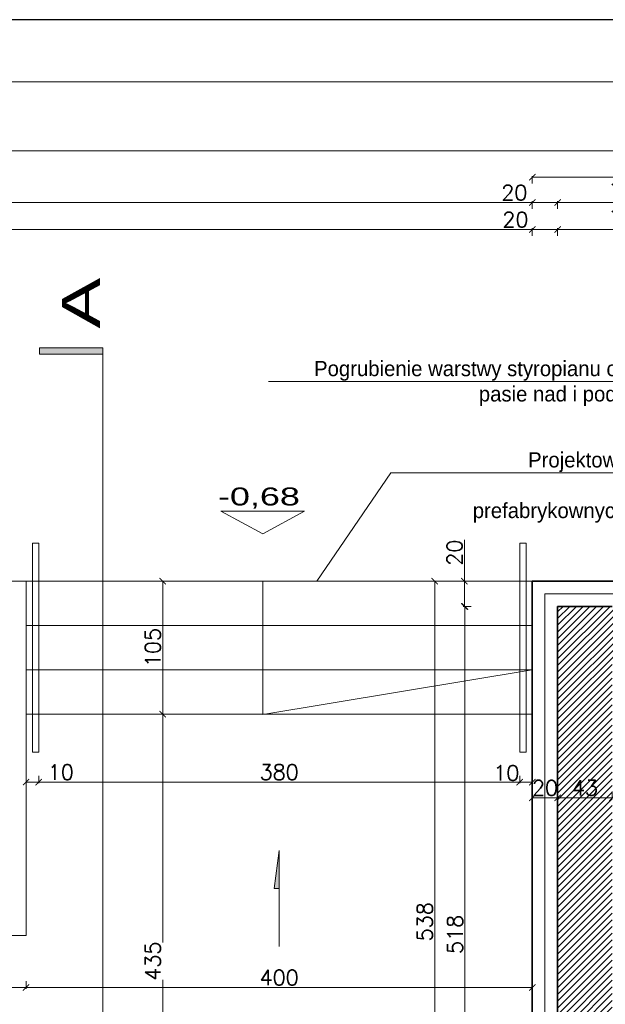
# Model space of a CAD drawing. Header units: millimetres. Extents: x -740 to 33545, y -26688 to 22494.
# Tile 160 of 256: x 10701 to 11164, y 11060 to 11838. Entities that reach past the tile are written whole.
import ezdxf
from ezdxf.lldxf.tags import DXFTag

# ---------------------------------------------------------------- set-up
doc = ezdxf.new("R2010")
doc.units = ezdxf.units.MM
doc.header["$MEASUREMENT"] = 0
doc.layers.get('Defpoints').update_dxf_attribs({"color": 252})
doc.layers.add('a3', color=252, linetype='Continuous', lineweight=30, plot=False)
for name, color, linetype, lineweight in [('A_istniejące ściany', 252, 'Continuous', 35), ('A_izolacja', 252, 'Continuous', 9), ('A_opisy', 252, 'Continuous', 15), ('l.widokowa', 252, 'Continuous', 15), ('l.wypełnien', 252, 'Continuous', 5), ('wymiarowanie', 252, 'Continuous', 9)]:
    doc.layers.add(name, color=color, linetype=linetype, lineweight=lineweight)
doc.layers.add('stolarka', color=252, linetype='Continuous')
doc.styles.add('ARIALL', font='GOTHIC.TTF', dxfattribs={"height": 40})
doc.styles.add('PROFILE', font='GOTHIC.TTF', dxfattribs={"width": 0.8})
doc.styles.add('ROMANS', font='romans')
doc.styles.add('styl2', font='simplex.shx')
doc.linetypes.add('BATTING', pattern='A,0.00254,-2.54,[134,ltypeshp.shx,S=2.54,R=0,X=-2.54,Y=0],-5.08,[134,ltypeshp.shx,S=2.54,R=180,X=2.54,Y=0],-2.54', length=10.16254)
tags = doc.linetypes.add('DASH', pattern=[15, 10, -5]).pattern_tags.tags
tags[6:7] = [DXFTag(74, 4), DXFTag(75, 0), DXFTag(340, '0'), DXFTag(46, 0.0), DXFTag(50, 0.0), DXFTag(44, 0.0), DXFTag(45, 0.0)]
tags[4:5] = [DXFTag(74, 4), DXFTag(75, 0), DXFTag(340, '0'), DXFTag(46, 0.0), DXFTag(50, 0.0), DXFTag(44, 0.0), DXFTag(45, 0.0)]
doc.dimstyles.new('Skala 1-50', dxfattribs={"dimtxt": 12, "dimasz": 5, "dimexe": 1, "dimexo": 1, "dimgap": 1.5, "dimtad": 1, "dimdec": 1, "dimrnd": 0.5, "dimtxsty": 'styl2', "dimblk": 'ARCHTICK', "dimcen": 5, "dimadec": 0, "dimazin": 0, "dimtfac": 1, "dimtdec": 1, "dimtmove": 1, "dimatfit": 3, "dimldrblk": 'ARCHTICK', "dimfxl": 0, "dimlwd": -1, "dimlwe": -1, "dimarcsym": 0})

# ---------------------------------------------------------------- blocks, each defined once
blk = doc.blocks.new('_ArchTick')
at = {"color": 0, "linetype": 'ByBlock', "const_width": 0.15}
blk.add_lwpolyline([(-0.5, -0.5), (0.5, 0.5)], dxfattribs=at)
blk = doc.blocks.new('*D1754')
at = {"layer": 'Defpoints', "color": 0}
for p in [(10104.19, 11114.5), (10706.25, 11114.5), (10706.25, 11073.53)]:
    blk.add_point(p, dxfattribs=at)
at = {"layer": 'wymiarowanie', "color": 0}
for p, q in [((10104.19, 11078.53), (10104.19, 11072.53)), ((10706.25, 11078.53), (10706.25, 11072.53)), ((10104.19, 11073.53), (10706.25, 11073.53))]:
    blk.add_line(p, q, dxfattribs=at)
at = {"layer": 'wymiarowanie', "color": 0, "xscale": 5, "yscale": 5, "zscale": 5, "rotation": 180}
blk.add_blockref('_ArchTick', (10104.19, 11073.53), dxfattribs=at)
at = {"layer": 'wymiarowanie', "color": 0, "xscale": 5, "yscale": 5, "zscale": 5}
blk.add_blockref('_ArchTick', (10706.25, 11073.53), dxfattribs=at)
at = {"layer": 'wymiarowanie', "color": 0, "insert": (10405.22, 11081.33), "char_height": 12, "attachment_point": 5, "style": 'styl2'}
blk.add_mtext('602', dxfattribs=at)
blk = doc.blocks.new('*D1755')
at = {"layer": 'Defpoints', "color": 0}
for p in [(10706.25, 11114.5), (11106.25, 11092.83), (11106.25, 11073.53)]:
    blk.add_point(p, dxfattribs=at)
at = {"layer": 'wymiarowanie', "color": 0}
for p, q in [((10706.25, 11078.53), (10706.25, 11072.53)), ((11106.25, 11078.53), (11106.25, 11072.53)), ((10706.25, 11073.53), (11106.25, 11073.53))]:
    blk.add_line(p, q, dxfattribs=at)
at = {"layer": 'wymiarowanie', "color": 0, "xscale": 5, "yscale": 5, "zscale": 5, "rotation": 180}
blk.add_blockref('_ArchTick', (10706.25, 11073.53), dxfattribs=at)
at = {"layer": 'wymiarowanie', "color": 0, "xscale": 5, "yscale": 5, "zscale": 5}
blk.add_blockref('_ArchTick', (11106.25, 11073.53), dxfattribs=at)
at = {"layer": 'wymiarowanie', "color": 0, "insert": (10906.25, 11081.33), "char_height": 12, "attachment_point": 5, "style": 'styl2'}
blk.add_mtext('400', dxfattribs=at)
blk = doc.blocks.new('*D1756')
at = {"layer": 'Defpoints', "color": 0}
for p in [(10835.85, 11394.5), (10814.23, 11289.5), (10835.85, 11289.5)]:
    blk.add_point(p, dxfattribs=at)
at = {"layer": 'wymiarowanie', "color": 0}
for p, q in [((10819.23, 11394.5), (10813.23, 11394.5)), ((10814.23, 11394.5), (10814.23, 11289.5)), ((10819.23, 11289.5), (10813.23, 11289.5))]:
    blk.add_line(p, q, dxfattribs=at)
at = {"layer": 'wymiarowanie', "color": 0, "xscale": 5, "yscale": 5, "zscale": 5}
for p, rotation in [((10814.23, 11394.5), 90), ((10814.23, 11289.5), 270)]:
    blk.add_blockref('_ArchTick', p, dxfattribs=dict(at, rotation=rotation))
at = {"layer": 'wymiarowanie', "color": 0, "insert": (10806.43, 11342), "char_height": 12, "attachment_point": 5, "rotation": 90, "style": 'styl2'}
blk.add_mtext('105', dxfattribs=at)
blk = doc.blocks.new('*D1757')
at = {"layer": 'Defpoints', "color": 0}
for p in [(10835.85, 11289.5), (10814.23, 10854.32), (10836.42, 10854.32)]:
    blk.add_point(p, dxfattribs=at)
at = {"layer": 'wymiarowanie', "color": 0}
for p, q in [((10819.23, 11289.5), (10813.23, 11289.5)), ((10814.23, 11289.5), (10814.23, 11109.06)), ((10814.23, 10854.32), (10814.23, 11079.47)), ((10819.23, 10854.32), (10813.23, 10854.32))]:
    blk.add_line(p, q, dxfattribs=at)
at = {"layer": 'wymiarowanie', "color": 0, "xscale": 5, "yscale": 5, "zscale": 5}
for p, rotation in [((10814.23, 11289.5), 90), ((10814.23, 10854.32), 270)]:
    blk.add_blockref('_ArchTick', p, dxfattribs=dict(at, rotation=rotation))
at = {"layer": 'wymiarowanie', "color": 0, "insert": (10806.43, 11094.27), "char_height": 12, "attachment_point": 5, "rotation": 90, "style": 'styl2'}
blk.add_mtext('435', dxfattribs=at)
blk = doc.blocks.new('*D2059')
at = {"layer": 'Defpoints', "color": 0}
for p in [(10716.25, 11259.5), (11096.25, 11259.5), (11096.25, 11235.81)]:
    blk.add_point(p, dxfattribs=at)
at = {"layer": 'wymiarowanie', "color": 0}
for p, q in [((10716.25, 11240.81), (10716.25, 11234.81)), ((11096.25, 11240.81), (11096.25, 11234.81)), ((10716.25, 11235.81), (11096.25, 11235.81))]:
    blk.add_line(p, q, dxfattribs=at)
at = {"layer": 'wymiarowanie', "color": 0, "xscale": 5, "yscale": 5, "zscale": 5, "rotation": 180}
blk.add_blockref('_ArchTick', (10716.25, 11235.81), dxfattribs=at)
at = {"layer": 'wymiarowanie', "color": 0, "xscale": 5, "yscale": 5, "zscale": 5}
blk.add_blockref('_ArchTick', (11096.25, 11235.81), dxfattribs=at)
at = {"layer": 'wymiarowanie', "color": 0, "insert": (10906.25, 11243.61), "char_height": 12, "attachment_point": 5, "style": 'styl2'}
blk.add_mtext('380', dxfattribs=at)
blk = doc.blocks.new('*D2080')
at = {"layer": 'Defpoints', "color": 0}
for p in [(11106.25, 11672.24), (11106.25, 11394.5), (9944.19, 11388.7)]:
    blk.add_point(p, dxfattribs=at)
at = {"layer": 'wymiarowanie', "color": 0}
for p, q in [((9944.19, 11667.24), (9944.19, 11673.24)), ((9944.19, 11672.24), (11106.25, 11672.24)), ((11106.25, 11667.24), (11106.25, 11673.24))]:
    blk.add_line(p, q, dxfattribs=at)
at = {"layer": 'wymiarowanie', "color": 0, "xscale": 5, "yscale": 5, "zscale": 5, "rotation": 180}
blk.add_blockref('_ArchTick', (9944.19, 11672.24), dxfattribs=at)
at = {"layer": 'wymiarowanie', "color": 0, "xscale": 5, "yscale": 5, "zscale": 5}
blk.add_blockref('_ArchTick', (11106.25, 11672.24), dxfattribs=at)
at = {"layer": 'wymiarowanie', "color": 0, "insert": (10525.22, 11680.04), "char_height": 12, "attachment_point": 5, "style": 'styl2'}
blk.add_mtext('1162', dxfattribs=at)
blk = doc.blocks.new('*D2081')
at = {"layer": 'Defpoints', "color": 0}
for p in [(11126.25, 11672.24), (11106.25, 11394.5), (11126.25, 11374.5)]:
    blk.add_point(p, dxfattribs=at)
at = {"layer": 'wymiarowanie', "color": 0}
for p, q in [((11106.25, 11667.24), (11106.25, 11673.24)), ((11106.25, 11672.24), (11126.25, 11672.24)), ((11126.25, 11667.24), (11126.25, 11673.24))]:
    blk.add_line(p, q, dxfattribs=at)
at = {"layer": 'wymiarowanie', "color": 0, "xscale": 5, "yscale": 5, "zscale": 5, "rotation": 180}
blk.add_blockref('_ArchTick', (11106.25, 11672.24), dxfattribs=at)
at = {"layer": 'wymiarowanie', "color": 0, "xscale": 5, "yscale": 5, "zscale": 5}
blk.add_blockref('_ArchTick', (11126.25, 11672.24), dxfattribs=at)
at = {"layer": 'wymiarowanie', "color": 0, "insert": (11092.88, 11680.04), "char_height": 12, "attachment_point": 5, "style": 'styl2'}
blk.add_mtext('20', dxfattribs=at)
blk = doc.blocks.new('*D2082')
at = {"layer": 'Defpoints', "color": 0}
for p in [(11251.87, 11672.24), (11251.87, 11394.5), (11126.25, 11374.5)]:
    blk.add_point(p, dxfattribs=at)
at = {"layer": 'wymiarowanie', "color": 0}
for p, q in [((11126.25, 11667.24), (11126.25, 11673.24)), ((11126.25, 11672.24), (11251.87, 11672.24)), ((11251.87, 11667.24), (11251.87, 11673.24))]:
    blk.add_line(p, q, dxfattribs=at)
at = {"layer": 'wymiarowanie', "color": 0, "xscale": 5, "yscale": 5, "zscale": 5, "rotation": 180}
blk.add_blockref('_ArchTick', (11126.25, 11672.24), dxfattribs=at)
at = {"layer": 'wymiarowanie', "color": 0, "xscale": 5, "yscale": 5, "zscale": 5}
blk.add_blockref('_ArchTick', (11251.87, 11672.24), dxfattribs=at)
at = {"layer": 'wymiarowanie', "color": 0, "insert": (11189.06, 11680.59), "char_height": 12, "attachment_point": 5, "style": 'styl2'}
blk.add_mtext('125,5', dxfattribs=at)
blk = doc.blocks.new('*D2089')
at = {"layer": 'Defpoints', "color": 0}
for p in [(11106.25, 11693.5), (9944.19, 11667.24), (11106.25, 11667.24)]:
    blk.add_point(p, dxfattribs=at)
at = {"layer": 'wymiarowanie', "color": 0}
for p, q in [((9944.19, 11688.5), (9944.19, 11694.5)), ((9944.19, 11693.5), (11106.25, 11693.5)), ((11106.25, 11688.5), (11106.25, 11694.5))]:
    blk.add_line(p, q, dxfattribs=at)
at = {"layer": 'wymiarowanie', "color": 0, "xscale": 5, "yscale": 5, "zscale": 5, "rotation": 180}
blk.add_blockref('_ArchTick', (9944.19, 11693.5), dxfattribs=at)
at = {"layer": 'wymiarowanie', "color": 0, "xscale": 5, "yscale": 5, "zscale": 5}
blk.add_blockref('_ArchTick', (11106.25, 11693.5), dxfattribs=at)
at = {"layer": 'wymiarowanie', "color": 0, "insert": (10525.22, 11701.3), "char_height": 12, "attachment_point": 5, "style": 'styl2'}
blk.add_mtext('1162', dxfattribs=at)
blk = doc.blocks.new('*D2090')
at = {"layer": 'Defpoints', "color": 0}
for p in [(11126.25, 11693.5), (11106.25, 11667.24), (11126.25, 11667.24)]:
    blk.add_point(p, dxfattribs=at)
at = {"layer": 'wymiarowanie', "color": 0}
for p, q in [((11106.25, 11688.5), (11106.25, 11694.5)), ((11106.25, 11693.5), (11126.25, 11693.5)), ((11126.25, 11688.5), (11126.25, 11694.5))]:
    blk.add_line(p, q, dxfattribs=at)
at = {"layer": 'wymiarowanie', "color": 0, "xscale": 5, "yscale": 5, "zscale": 5, "rotation": 180}
blk.add_blockref('_ArchTick', (11106.25, 11693.5), dxfattribs=at)
at = {"layer": 'wymiarowanie', "color": 0, "xscale": 5, "yscale": 5, "zscale": 5}
blk.add_blockref('_ArchTick', (11126.25, 11693.5), dxfattribs=at)
at = {"layer": 'wymiarowanie', "color": 0, "insert": (11092.03, 11701.3), "char_height": 12, "attachment_point": 5, "style": 'styl2'}
blk.add_mtext('20', dxfattribs=at)
blk = doc.blocks.new('*D2091')
at = {"layer": 'Defpoints', "color": 0}
for p in [(11251.87, 11693.5), (11126.25, 11667.24), (11251.87, 11667.24)]:
    blk.add_point(p, dxfattribs=at)
at = {"layer": 'wymiarowanie', "color": 0}
for p, q in [((11126.25, 11688.5), (11126.25, 11694.5)), ((11126.25, 11693.5), (11251.87, 11693.5)), ((11251.87, 11688.5), (11251.87, 11694.5))]:
    blk.add_line(p, q, dxfattribs=at)
at = {"layer": 'wymiarowanie', "color": 0, "xscale": 5, "yscale": 5, "zscale": 5, "rotation": 180}
blk.add_blockref('_ArchTick', (11126.25, 11693.5), dxfattribs=at)
at = {"layer": 'wymiarowanie', "color": 0, "xscale": 5, "yscale": 5, "zscale": 5}
blk.add_blockref('_ArchTick', (11251.87, 11693.5), dxfattribs=at)
at = {"layer": 'wymiarowanie', "color": 0, "insert": (11189.06, 11701.84), "char_height": 12, "attachment_point": 5, "style": 'styl2'}
blk.add_mtext('125,5', dxfattribs=at)
blk = doc.blocks.new('*D2095')
at = {"layer": 'Defpoints', "color": 0}
for p in [(11106.25, 11713.46), (11106.25, 11688.5), (11902.33, 11688.5)]:
    blk.add_point(p, dxfattribs=at)
at = {"layer": 'wymiarowanie', "color": 0}
for p, q in [((11106.25, 11708.46), (11106.25, 11714.46)), ((11902.33, 11713.46), (11106.25, 11713.46)), ((11902.33, 11708.46), (11902.33, 11714.46))]:
    blk.add_line(p, q, dxfattribs=at)
at = {"layer": 'wymiarowanie', "color": 0, "xscale": 5, "yscale": 5, "zscale": 5, "rotation": 180}
blk.add_blockref('_ArchTick', (11106.25, 11713.46), dxfattribs=at)
at = {"layer": 'wymiarowanie', "color": 0, "xscale": 5, "yscale": 5, "zscale": 5}
blk.add_blockref('_ArchTick', (11902.33, 11713.46), dxfattribs=at)
at = {"layer": 'wymiarowanie', "color": 0, "insert": (11504.29, 11721.26), "char_height": 12, "attachment_point": 5, "style": 'styl2'}
blk.add_mtext('796', dxfattribs=at)
blk = doc.blocks.new('*D2096')
at = {"layer": 'Defpoints', "color": 0}
for p in [(11902.33, 11734.47), (8867.19, 11672.24), (11902.33, 11672.24)]:
    blk.add_point(p, dxfattribs=at)
at = {"layer": 'wymiarowanie', "color": 0}
for p, q in [((8867.19, 11729.47), (8867.19, 11735.47)), ((8867.19, 11734.47), (11902.33, 11734.47)), ((11902.33, 11729.47), (11902.33, 11735.47))]:
    blk.add_line(p, q, dxfattribs=at)
at = {"layer": 'wymiarowanie', "color": 0, "xscale": 5, "yscale": 5, "zscale": 5, "rotation": 180}
blk.add_blockref('_ArchTick', (8867.19, 11734.47), dxfattribs=at)
at = {"layer": 'wymiarowanie', "color": 0, "xscale": 5, "yscale": 5, "zscale": 5}
blk.add_blockref('_ArchTick', (11902.33, 11734.47), dxfattribs=at)
at = {"layer": 'wymiarowanie', "color": 0, "insert": (10384.76, 11742.27), "char_height": 12, "attachment_point": 5, "style": 'styl2'}
blk.add_mtext('3035', dxfattribs=at)
blk = doc.blocks.new('*D2108')
at = {"layer": 'Defpoints', "color": 0}
for p in [(11126.04, 11394.5), (11052.6, 11374.5), (11126.25, 11374.5)]:
    blk.add_point(p, dxfattribs=at)
at = {"layer": 'wymiarowanie', "color": 0}
for p, q in [((11052.6, 11394.5), (11052.6, 11427.16)), ((11057.6, 11394.5), (11051.6, 11394.5)), ((11052.6, 11394.5), (11052.6, 11374.5)), ((11057.6, 11374.5), (11051.6, 11374.5))]:
    blk.add_line(p, q, dxfattribs=at)
at = {"layer": 'wymiarowanie', "color": 0, "xscale": 5, "yscale": 5, "zscale": 5}
for p, rotation in [((11052.6, 11394.5), 90), ((11052.6, 11374.5), 270)]:
    blk.add_blockref('_ArchTick', p, dxfattribs=dict(at, rotation=rotation))
at = {"layer": 'wymiarowanie', "color": 0, "insert": (11044.8, 11416.92), "char_height": 12, "attachment_point": 5, "rotation": 90, "style": 'styl2'}
blk.add_mtext('20', dxfattribs=at)
blk = doc.blocks.new('*D2109')
at = {"layer": 'Defpoints', "color": 0}
for p in [(11126.25, 11374.5), (11053.02, 10856.32), (11075.36, 10856.32)]:
    blk.add_point(p, dxfattribs=at)
at = {"layer": 'wymiarowanie', "color": 0}
for p, q in [((11058.02, 11374.5), (11052.02, 11374.5)), ((11053.02, 11374.5), (11053.02, 10856.32)), ((11058.02, 10856.32), (11052.02, 10856.32))]:
    blk.add_line(p, q, dxfattribs=at)
at = {"layer": 'wymiarowanie', "color": 0, "xscale": 5, "yscale": 5, "zscale": 5}
for p, rotation in [((11053.02, 11374.5), 90), ((11053.02, 10856.32), 270)]:
    blk.add_blockref('_ArchTick', p, dxfattribs=dict(at, rotation=rotation))
at = {"layer": 'wymiarowanie', "color": 0, "insert": (11045.22, 11115.41), "char_height": 12, "attachment_point": 5, "rotation": 90, "style": 'styl2'}
blk.add_mtext('518', dxfattribs=at)
blk = doc.blocks.new('*D2111')
at = {"layer": 'Defpoints', "color": 0}
for p in [(11029.13, 11394.5), (11075.36, 11394.5), (11075.36, 10856.32)]:
    blk.add_point(p, dxfattribs=at)
at = {"layer": 'wymiarowanie', "color": 0}
for p, q in [((11034.13, 11394.5), (11028.13, 11394.5)), ((11029.13, 10856.32), (11029.13, 11394.5)), ((11034.13, 10856.32), (11028.13, 10856.32))]:
    blk.add_line(p, q, dxfattribs=at)
at = {"layer": 'wymiarowanie', "color": 0, "xscale": 5, "yscale": 5, "zscale": 5}
for p, rotation in [((11029.13, 11394.5), 90), ((11029.13, 10856.32), 270)]:
    blk.add_blockref('_ArchTick', p, dxfattribs=dict(at, rotation=rotation))
at = {"layer": 'wymiarowanie', "color": 0, "insert": (11021.33, 11125.41), "char_height": 12, "attachment_point": 5, "rotation": 90, "style": 'styl2'}
blk.add_mtext('538', dxfattribs=at)
blk = doc.blocks.new('*D2690')
at = {"layer": 'Defpoints', "color": 0}
for p in [(11126.25, 11240.57), (11169.43, 11240.57), (11126.25, 11223.37)]:
    blk.add_point(p, dxfattribs=at)
at = {"layer": 'wymiarowanie', "color": 0}
for p, q in [((11126.25, 11228.37), (11126.25, 11222.37)), ((11169.43, 11223.37), (11126.25, 11223.37)), ((11169.43, 11228.37), (11169.43, 11222.37))]:
    blk.add_line(p, q, dxfattribs=at)
at = {"layer": 'wymiarowanie', "color": 0, "xscale": 5, "yscale": 5, "zscale": 5, "rotation": 180}
blk.add_blockref('_ArchTick', (11126.25, 11223.37), dxfattribs=at)
at = {"layer": 'wymiarowanie', "color": 0, "xscale": 5, "yscale": 5, "zscale": 5}
blk.add_blockref('_ArchTick', (11169.43, 11223.37), dxfattribs=at)
at = {"layer": 'wymiarowanie', "color": 0, "insert": (11147.84, 11231.17), "char_height": 12, "attachment_point": 5, "style": 'styl2'}
blk.add_mtext('43', dxfattribs=at)
blk = doc.blocks.new('*D2691')
at = {"layer": 'Defpoints', "color": 0}
for p in [(11106.25, 11248.92), (11126.25, 11240.57), (11106.25, 11223.37)]:
    blk.add_point(p, dxfattribs=at)
at = {"layer": 'wymiarowanie', "color": 0}
for p, q in [((11106.25, 11228.37), (11106.25, 11222.37)), ((11126.25, 11223.37), (11106.25, 11223.37)), ((11126.25, 11228.37), (11126.25, 11222.37))]:
    blk.add_line(p, q, dxfattribs=at)
at = {"layer": 'wymiarowanie', "color": 0, "xscale": 5, "yscale": 5, "zscale": 5, "rotation": 180}
blk.add_blockref('_ArchTick', (11106.25, 11223.37), dxfattribs=at)
at = {"layer": 'wymiarowanie', "color": 0, "xscale": 5, "yscale": 5, "zscale": 5}
blk.add_blockref('_ArchTick', (11126.25, 11223.37), dxfattribs=at)
at = {"layer": 'wymiarowanie', "color": 0, "insert": (11116.25, 11231.17), "char_height": 12, "attachment_point": 5, "style": 'styl2'}
blk.add_mtext('20', dxfattribs=at)
blk = doc.blocks.new('*D2841')
at = {"layer": 'Defpoints', "color": 0}
for p in [(10706.25, 11240.81), (10716.25, 11240.81), (10706.25, 11235.81)]:
    blk.add_point(p, dxfattribs=at)
at = {"layer": 'wymiarowanie', "color": 0}
for p, q in [((10706.25, 11239.81), (10706.25, 11234.81)), ((10716.25, 11239.81), (10716.25, 11234.81)), ((10716.25, 11235.81), (10706.25, 11235.81)), ((10716.25, 11235.81), (10743.05, 11235.81))]:
    blk.add_line(p, q, dxfattribs=at)
at = {"layer": 'wymiarowanie', "color": 0, "xscale": 5, "yscale": 5, "zscale": 5, "rotation": 180}
blk.add_blockref('_ArchTick', (10706.25, 11235.81), dxfattribs=at)
at = {"layer": 'wymiarowanie', "color": 0, "xscale": 5, "yscale": 5, "zscale": 5}
blk.add_blockref('_ArchTick', (10716.25, 11235.81), dxfattribs=at)
at = {"layer": 'wymiarowanie', "color": 0, "insert": (10733.75, 11243.61), "char_height": 12, "attachment_point": 5, "style": 'styl2'}
blk.add_mtext('10', dxfattribs=at)
blk = doc.blocks.new('*D2842')
at = {"layer": 'Defpoints', "color": 0}
for p in [(11096.25, 11240.81), (11106.25, 11240.81), (11106.25, 11235.81)]:
    blk.add_point(p, dxfattribs=at)
at = {"layer": 'wymiarowanie', "color": 0}
for p, q in [((11096.25, 11239.81), (11096.25, 11234.81)), ((11106.25, 11239.81), (11106.25, 11234.81)), ((11096.25, 11235.81), (11106.25, 11235.81))]:
    blk.add_line(p, q, dxfattribs=at)
at = {"layer": 'wymiarowanie', "color": 0, "xscale": 5, "yscale": 5, "zscale": 5, "rotation": 180}
blk.add_blockref('_ArchTick', (11096.25, 11235.81), dxfattribs=at)
at = {"layer": 'wymiarowanie', "color": 0, "xscale": 5, "yscale": 5, "zscale": 5}
blk.add_blockref('_ArchTick', (11106.25, 11235.81), dxfattribs=at)
at = {"layer": 'wymiarowanie', "color": 0, "insert": (11085.74, 11242.91), "char_height": 12, "attachment_point": 5, "style": 'styl2'}
blk.add_mtext('10', dxfattribs=at)

msp = doc.modelspace()

# ---------------------------------------------------------------- hatches: boundary and pattern name
at = {"layer": 'l.wypełnien'}
h = msp.add_hatch(dxfattribs=at)
h.set_pattern_fill('ANSI31', color=256, scale=30, style=0)
h.paths.add_polyline_path([(11009.41, 10808.08), (11009.41, 10791.99), (11103.57, 10791.99), (11103.57, 10816.54), (11178.57, 10816.54), (11178.57, 10791.99), (11191.45, 10791.99), (11191.45, 10834.32), (11169.43, 10834.32), (11169.43, 11134.32), (11169.43, 11331.32), (11249.87, 11331.32), (11249.87, 11346.56), (11249.87, 11358.41), (11249.87, 11374.5), (11169.43, 11374.5), (11126.25, 11374.5), (11126.25, 11134.32), (11126.25, 10834.32), (11009.41, 10834.32), (11009.41, 10819.93)])
h.paths.add_polyline_path([(11404.81, 11374.5), (11404.81, 11331.32), (11602.93, 11331.32), (11602.93, 11374.5)])
h.paths.add_polyline_path([(10316.23, 10791.99), (10406.43, 10791.99), (10425.43, 10791.99), (10444.43, 10791.99), (10463.43, 10791.99), (10488.71, 10791.99), (10488.71, 10808.08), (10488.71, 10819.93), (10488.71, 10834.32), (10316.23, 10834.32)])
h.paths.add_polyline_path([(10717.86, 10791.99), (10854.47, 10791.99), (10854.47, 10834.32), (10717.86, 10834.32)])
h.paths.add_polyline_path([(10643.65, 10834.32), (10643.65, 10819.93), (10643.65, 10808.08), (10643.65, 10791.99), (10717.86, 10791.99), (10717.86, 10834.32)])
h.paths.add_polyline_path([(11757.87, 11374.5), (11757.87, 11331.32), (11799.42, 11331.32), (11799.42, 11374.5)])
h.paths.add_polyline_path([(10280.43, 10834.32), (10280.43, 10791.99), (10316.23, 10791.99), (10316.23, 10834.32)])
at = {"layer": 'stolarka', "lineweight": 9}
msp.add_hatch(color=256, dxfattribs=at).paths.add_polyline_path([(10766.95, 11578.73), (10716.95, 11578.73), (10716.95, 11573.73), (10766.95, 11573.73)])
at = {"layer": 'wymiarowanie'}
msp.add_hatch(color=256, dxfattribs=at).paths.add_polyline_path([(10902.32, 11151.63), (10906.25, 11181.83), (10906.25, 11151.63)])

# ---------------------------------------------------------------- linework, layer by layer
at = {"layer": 'a3'}
msp.add_lwpolyline([(13075.31, 8867.94), (13075.31, 11837.94), (8325.31, 11837.94), (8325.31, 8867.94), (13075.31, 8867.94)], dxfattribs=at)
at = {"layer": 'A_istniejące ściany'}
for points in [[(11169.43, 11374.5), (11126.25, 11374.5)], [(11126.25, 11374.5), (11126.25, 11134.32)], [(11126.25, 11134.32), (11126.25, 10834.32)]]:
    msp.add_lwpolyline(points, dxfattribs=at)
at = {"layer": 'A_izolacja', "lineweight": 35}
for points in [[(11251.87, 11394.5), (11106.25, 11394.5), (11106.25, 11134.32)], [(11106.25, 11134.32), (11106.25, 10856.32), (11009.41, 10856.32)]]:
    msp.add_lwpolyline(points, dxfattribs=at)
at = {"layer": 'A_izolacja', "linetype": 'BATTING', "ltscale": 0.1}
for points in [[(11251.87, 11384.5), (11116.25, 11384.5), (11116.25, 11134.32)], [(11116.25, 11134.32), (11116.25, 10844.32), (11009.41, 10844.32)]]:
    msp.add_lwpolyline(points, dxfattribs=at)
at = {"layer": 'l.widokowa'}
for points in [[(10711.25, 11424.5), (10711.25, 11259.5)], [(10711.25, 11424.5), (10716.25, 11424.5)], [(10716.25, 11424.5), (10716.25, 11259.5)], [(11096.25, 11424.5), (11096.25, 11259.5)], [(11101.25, 11424.5), (11096.25, 11424.5)], [(11101.25, 11424.5), (11101.25, 11259.5)], [(10706.25, 11394.5), (10104.19, 11394.5)], [(10706.25, 11394.5), (10706.25, 11114.5)], [(10706.25, 11394.5), (11106.25, 11394.5)], [(10706.25, 11359.5), (11106.25, 11359.5)], [(10706.25, 11324.5), (11106.25, 11324.5)], [(10706.25, 11289.5), (11106.25, 11289.5)], [(10711.25, 11259.5), (10716.25, 11259.5)], [(11101.25, 11259.5), (11096.25, 11259.5)], [(10706.25, 11114.5), (10117.19, 11114.5)]]:
    msp.add_lwpolyline(points, dxfattribs=at)
at = {"layer": 'stolarka', "lineweight": 9}
for points in [[(10766.95, 11578.73), (10716.95, 11578.73), (10716.95, 11573.73), (10766.95, 11573.73), (10766.95, 11578.73)], [(10766.95, 11478.73), (10766.95, 11578.73)]]:
    msp.add_lwpolyline(points, dxfattribs=at)
at = {"layer": 'wymiarowanie'}
for p, q in [((11204.64, 11552.03), (10897.8, 11552.03)), ((10936.01, 11394.5), (10994.43, 11479.92)), ((10994.43, 11479.92), (11258.09, 11479.92)), ((10893.22, 11289.18), (10893.22, 11394.5)), ((10893.22, 11289.18), (11106.25, 11324.5)), ((10906.25, 11181.83), (10902.32, 11151.63)), ((10906.25, 11105.93), (10906.25, 11181.83)), ((10902.32, 11151.63), (10906.25, 11151.63))]:
    msp.add_line(p, q, dxfattribs=at)
msp.add_lwpolyline([(13026.2, 8917.05), (13026.2, 11788.83), (8374.42, 11788.83), (8374.42, 8917.05)], close=True, dxfattribs=at)
at = {"layer": 'wymiarowanie', "linetype": 'DASH', "ltscale": 2.5, "const_width": 1}
msp.add_lwpolyline([(10316.23, 10977.35), (10766.95, 10977.35), (10766.95, 11578.73)], dxfattribs=at)
at = {"layer": 'wymiarowanie', "linetype": 'ByBlock'}
msp.add_lwpolyline([(10893.22, 11431.93), (10926.17, 11449.65), (10860.27, 11449.65)], close=True, dxfattribs=at)

# ---------------------------------------------------------------- texts
at = {"layer": 'A_opisy', "ltscale": 0.3, "insert": (10916.85, 10856.81), "char_height": 10.8, "width": 109.7533, "attachment_point": 1, "rotation": 90, "style": 'ARIALL'}
msp.add_mtext('\\pi34.30806;{\\fCentury Gothic|b0|i1|c238|p34;90+40}\\P\\pi31.49107;{\\fCentury Gothic|b0|i1|c238|p34;\\H0.93333x;200+65}', dxfattribs=at)
at = {"layer": 'wymiarowanie', "style": 'PROFILE', "width": 1.5}
msp.add_text('-0,68', height=14.149, dxfattribs=at).set_placement((10857.91, 11454.26))
at = {"layer": 'wymiarowanie', "insert": (10734.74, 11593.96), "char_height": 30, "width": 87.1863, "attachment_point": 1, "rotation": 90}
msp.add_mtext('{\\fCentury Gothic|b0|i0|c238|p0;\\W1.5;A}', dxfattribs=at)
at = {"layer": 'wymiarowanie', "linetype": 'Continuous', "char_height": 12, "width": 327.6277, "attachment_point": 3, "style": 'ROMANS'}
for s, insert in [('{\\fCentury Gothic|b0|i0|c238|p0;Pogrubienie warstwy styropianu o 5 cm }{\\fCentury Gothic|b0|i0|c238|p0;w pasie nad i pod oknami }', (11229.02, 11568.38)), ('{\\fCentury Gothic|b0|i0|c238|p0;Projektowane schody terenowe}\\P{\\fCentury Gothic|b0|i0|c238|p0;Wykonane z}\\P{\\fCentury Gothic|b0|i0|c238|p0;prefabrykownych stopnic betonowych}\\P{\\fCentury Gothic|b0|i0|c238|p0;}\\P{\\fCentury Gothic|b0|i0|c238|p0; }', (11325.9, 11496.27))]:
    msp.add_mtext(s, dxfattribs=dict(at, insert=insert))

# ---------------------------------------------------------------- dimensions: what is measured, and where the dimension line sits
at = {"layer": 'wymiarowanie'}
for base, p1, p2, picture, middle in [((11902.33, 11734.47), (8867.19, 11672.24), (11902.33, 11672.24), '*D2096', (10384.76, 11742.27)), ((11106.25, 11713.46), (11902.33, 11688.5), (11106.25, 11688.5), '*D2095', (11504.29, 11721.26)), ((11106.25, 11693.5), (9944.19, 11667.24), (11106.25, 11667.24), '*D2089', (10525.22, 11701.3)), ((11251.87, 11693.5), (11126.25, 11667.24), (11251.87, 11667.24), '*D2091', (11189.06, 11701.84)), ((11106.25, 11672.24), (9944.19, 11388.7), (11106.25, 11394.5), '*D2080', (10525.22, 11680.04)), ((11251.87, 11672.24), (11126.25, 11374.5), (11251.87, 11394.5), '*D2082', (11189.06, 11680.59)), ((11096.25, 11235.81), (10716.25, 11259.5), (11096.25, 11259.5), '*D2059', (10906.25, 11243.61)), ((11126.25, 11223.37), (11169.43, 11240.57), (11126.25, 11240.57), '*D2690', (11147.84, 11231.17)), ((10706.25, 11073.53), (10104.19, 11114.5), (10706.25, 11114.5), '*D1754', (10405.22, 11081.33)), ((11106.25, 11073.53), (10706.25, 11114.5), (11106.25, 11092.83), '*D1755', (10906.25, 11081.33))]:
    dim = msp.add_linear_dim(base=base, p1=p1, p2=p2, dimstyle='Skala 1-50', dxfattribs=at)
    dim.commit()
    dim.dimension.update_dxf_attribs({"geometry": picture, "text_midpoint": middle})
for base, p1, p2, picture, middle in [((11126.25, 11693.5), (11106.25, 11667.24), (11126.25, 11667.24), '*D2090', (11092.03, 11693.5)), ((11126.25, 11672.24), (11106.25, 11394.5), (11126.25, 11374.5), '*D2081', (11092.88, 11672.24)), ((10706.25, 11235.81), (10716.25, 11240.81), (10706.25, 11240.81), '*D2841', (10733.75, 11235.81)), ((11106.25, 11235.81), (11096.25, 11240.81), (11106.25, 11240.81), '*D2842', (11085.74, 11235.11)), ((11106.25, 11223.37), (11126.25, 11240.57), (11106.25, 11248.92), '*D2691', (11116.25, 11223.37))]:
    dim = msp.add_linear_dim(base=base, p1=p1, p2=p2, dimstyle='Skala 1-50', dxfattribs=at)
    dim.commit()
    dim.dimension.update_dxf_attribs({"geometry": picture, "text_midpoint": middle, "dimtype": 160})
for base, p1, p2, picture, middle in [((11052.6, 11374.5), (11126.04, 11394.5), (11126.25, 11374.5), '*D2108', (11052.6, 11416.92)), ((10814.23, 10854.32), (10835.85, 11289.5), (10836.42, 10854.32), '*D1757', (10814.23, 11094.27))]:
    dim = msp.add_linear_dim(base=base, p1=p1, p2=p2, angle=90, dimstyle='Skala 1-50', dxfattribs=at)
    dim.commit()
    dim.dimension.update_dxf_attribs({"geometry": picture, "text_midpoint": middle, "dimtype": 160})
for base, p1, p2, picture, middle in [((10814.23, 11289.5), (10835.85, 11394.5), (10835.85, 11289.5), '*D1756', (10806.43, 11342)), ((11029.13, 11394.5), (11075.36, 10856.32), (11075.36, 11394.5), '*D2111', (11021.33, 11125.41)), ((11053.02, 10856.32), (11126.25, 11374.5), (11075.36, 10856.32), '*D2109', (11045.22, 11115.41))]:
    dim = msp.add_linear_dim(base=base, p1=p1, p2=p2, angle=90, dimstyle='Skala 1-50', dxfattribs=at)
    dim.commit()
    dim.dimension.update_dxf_attribs({"geometry": picture, "text_midpoint": middle})

doc.saveas('drawing.dxf')
